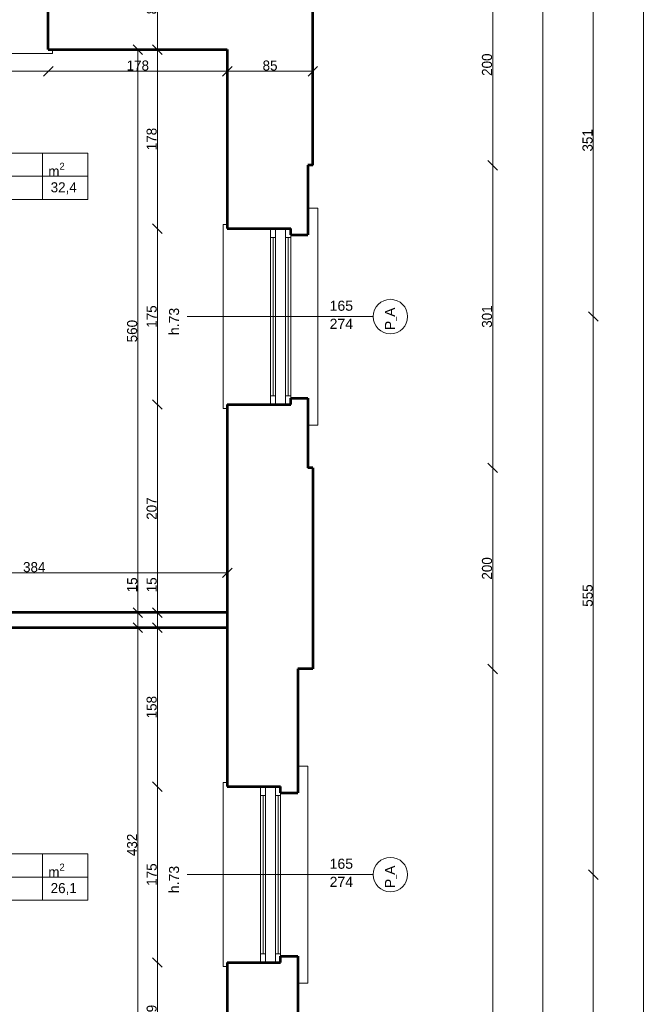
# Model space of a CAD drawing. Header units: inches. Extents: x -21887 to 84279, y -131485 to 67836.
# Tile 148 of 256: x 71636 to 77887, y -24405 to -14612. Entities that reach past the tile are written whole.
import ezdxf

# ---------------------------------------------------------------- set-up
doc = ezdxf.new("R2010")
doc.units = ezdxf.units.IN
doc.header["$MEASUREMENT"] = 0
doc.layers.get('0').update_dxf_attribs({"lineweight": 13})
doc.layers.get('Defpoints').update_dxf_attribs({"lineweight": 13})
for name, color, linetype, lineweight in [('AI_MURY', 7, 'Continuous', 53), ('Dimensioning', 7, 'Continuous', 13), ('DRZWI', 7, 'Continuous', 13), ('dzialowki', 7, 'Continuous', 53), ('OPISY TABELKI', 7, 'Continuous', 13)]:
    doc.layers.add(name, color=color, linetype=linetype, lineweight=lineweight)
doc.styles.add('GENERATED_STYLE_7', font='txt')
doc.styles.add('GENERATED_STYLE_9', font='txt')
doc.styles.add('Style-Courier New', font='txt')
doc.dimstyles.new('Dimstyle_4', dxfattribs={"dimtxt": 100, "dimasz": 95, "dimexe": 0, "dimexo": 0, "dimgap": 0.09, "dimtad": 1, "dimdec": 0, "dimlfac": 0.1, "dimzin": 0, "dimdsep": 46, "dimlunit": 5, "dimtxsty": 'GENERATED_STYLE_7', "dimblk": 'ARROWHEAD_6', "dimcen": 0.09, "dimclrd": 161, "dimclre": 161, "dimclrt": 7, "dimadec": 0, "dimazin": 0, "dimtfac": 1, "dimtdec": 0, "dimtmove": 0, "dimatfit": 3, "dimfxl": 0, "dimtolj": 1, "dimtzin": 0, "dimarcsym": 0})
doc.dimstyles.new('Dimstyle_5', dxfattribs={"dimtxt": 100, "dimasz": 95, "dimexe": 0.18, "dimexo": 0, "dimgap": 0.09, "dimtad": 1, "dimtih": 1, "dimtoh": 1, "dimdec": 0, "dimlfac": 0.1, "dimzin": 0, "dimdsep": 46, "dimlunit": 5, "dimtxsty": 'GENERATED_STYLE_7', "dimblk": 'ARROWHEAD_6', "dimcen": 0.09, "dimclrd": 161, "dimclre": 161, "dimclrt": 7, "dimadec": 0, "dimazin": 0, "dimtfac": 1, "dimtdec": 0, "dimtmove": 0, "dimatfit": 3, "dimfxl": 0, "dimtolj": 1, "dimtzin": 0, "dimarcsym": 0})

# ---------------------------------------------------------------- blocks, each defined once
blk = doc.blocks.new('ARROWHEAD_6')
at = {"color": 0, "linetype": 'Continuous'}
for p, q in [((0, 0), (-1, 0)), ((-0.5, -0.5), (0.5, 0.5))]:
    blk.add_line(p, q, dxfattribs=at)
blk = doc.blocks.new('*U157')
at = {"layer": 'Defpoints', "color": 0, "linetype": 'Continuous'}
for p in [(72810.5, -20659.3), (72810.5, -20659.3), (72810.5, -24979.3)]:
    blk.add_point(p, dxfattribs=at)
at = {"layer": 'Dimensioning', "color": 161, "linetype": 'Continuous', "lineweight": -2}
blk.add_line((72810.5, -24884.3), (72810.5, -20754.3), dxfattribs=at)
at = {"layer": 'Dimensioning', "color": 161, "linetype": 'Continuous', "lineweight": -2, "xscale": 95, "yscale": 95, "zscale": 95}
for p, rotation in [((72810.5, -20659.3), 90), ((72810.5, -24979.3), 270)]:
    blk.add_blockref('ARROWHEAD_6', p, dxfattribs=dict(at, rotation=rotation))
at = {"layer": 'Dimensioning', "color": 7, "linetype": 'Continuous', "insert": (72754.2, -22819.3), "char_height": 100, "attachment_point": 5, "rotation": 90, "style": 'GENERATED_STYLE_7'}
blk.add_mtext('432', dxfattribs=at)
blk = doc.blocks.new('*D1833')
at = {"layer": 'Defpoints'}
for p in [(72810.5, -20659.3), (72810.5, -20659.3), (72810.5, -22819.3), (72810.5, -24979.3)]:
    blk.add_point(p, dxfattribs=at)
at = {"layer": 'Dimensioning', "color": 161, "linetype": 'Continuous'}
blk.add_blockref('*U157', (0, 0), dxfattribs=at)
blk = doc.blocks.new('*U158')
at = {"layer": 'Defpoints', "color": 0, "linetype": 'Continuous'}
for p in [(72810.5, -20509.3), (72810.5, -20509.3), (72810.5, -20659.3)]:
    blk.add_point(p, dxfattribs=at)
at = {"layer": 'Dimensioning', "color": 161, "linetype": 'Continuous', "lineweight": -2}
for p, q in [((72810.5, -20414.3), (72810.5, -20145.9)), ((72810.5, -20659.3), (72810.5, -20509.3)), ((72810.5, -20754.3), (72810.5, -20849.3))]:
    blk.add_line(p, q, dxfattribs=at)
at = {"layer": 'Dimensioning', "color": 161, "linetype": 'Continuous', "lineweight": -2, "xscale": 95, "yscale": 95, "zscale": 95}
for p, rotation in [((72810.5, -20509.3), 270), ((72810.5, -20659.3), 90)]:
    blk.add_blockref('ARROWHEAD_6', p, dxfattribs=dict(at, rotation=rotation))
at = {"layer": 'Dimensioning', "color": 7, "linetype": 'Continuous', "insert": (72754.8, -20232.6), "char_height": 100, "attachment_point": 5, "rotation": 90, "style": 'GENERATED_STYLE_7'}
blk.add_mtext('15', dxfattribs=at)
blk = doc.blocks.new('*D1834')
at = {"layer": 'Defpoints'}
for p in [(72810.5, -20232.6), (72810.5, -20509.3), (72810.5, -20509.3), (72810.5, -20659.3)]:
    blk.add_point(p, dxfattribs=at)
at = {"layer": 'Dimensioning', "color": 161, "linetype": 'Continuous'}
blk.add_blockref('*U158', (0, 0), dxfattribs=at)
blk = doc.blocks.new('*U159')
at = {"layer": 'Defpoints', "color": 0, "linetype": 'Continuous'}
for p in [(72810.5, -14909.3), (72810.5, -14909.3), (72810.5, -20509.3)]:
    blk.add_point(p, dxfattribs=at)
at = {"layer": 'Dimensioning', "color": 161, "linetype": 'Continuous', "lineweight": -2}
blk.add_line((72810.5, -20414.3), (72810.5, -15004.3), dxfattribs=at)
at = {"layer": 'Dimensioning', "color": 161, "linetype": 'Continuous', "lineweight": -2, "xscale": 95, "yscale": 95, "zscale": 95}
for p, rotation in [((72810.5, -14909.3), 90), ((72810.5, -20509.3), 270)]:
    blk.add_blockref('ARROWHEAD_6', p, dxfattribs=dict(at, rotation=rotation))
at = {"layer": 'Dimensioning', "color": 7, "linetype": 'Continuous', "insert": (72754.2, -17709.3), "char_height": 100, "attachment_point": 5, "rotation": 90, "style": 'GENERATED_STYLE_7'}
blk.add_mtext('560', dxfattribs=at)
blk = doc.blocks.new('*D1835')
at = {"layer": 'Defpoints'}
for p in [(72810.5, -14909.3), (72810.5, -14909.3), (72810.5, -17709.3), (72810.5, -20509.3)]:
    blk.add_point(p, dxfattribs=at)
at = {"layer": 'Dimensioning', "color": 161, "linetype": 'Continuous'}
blk.add_blockref('*U159', (0, 0), dxfattribs=at)
blk = doc.blocks.new('*U38')
at = {"layer": 'Defpoints', "color": 0, "linetype": 'Continuous'}
for p in [(71738, -21069.3), (76339.4, -21069.3), (71738, -36799.3)]:
    blk.add_point(p, dxfattribs=at)
at = {"layer": 'Dimensioning', "color": 161, "linetype": 'Continuous', "lineweight": -2}
for p, q in [((76339.2, -21069.3), (76339.4, -21069.3)), ((76339.4, -36704.3), (76339.4, -21164.3)), ((76339.2, -36799.3), (76339.4, -36799.3))]:
    blk.add_line(p, q, dxfattribs=at)
at = {"layer": 'Dimensioning', "color": 161, "linetype": 'Continuous', "lineweight": -2, "xscale": 95, "yscale": 95, "zscale": 95}
for p, rotation in [((76339.4, -21069.3), 90), ((76339.4, -36799.3), 270)]:
    blk.add_blockref('ARROWHEAD_6', p, dxfattribs=dict(at, rotation=rotation))
at = {"layer": 'Dimensioning', "color": 7, "linetype": 'Continuous', "insert": (76283.1, -28934.3), "char_height": 100, "attachment_point": 5, "rotation": 90, "style": 'GENERATED_STYLE_7'}
blk.add_mtext('1573', dxfattribs=at)
blk = doc.blocks.new('*D2205')
at = {"layer": 'Defpoints'}
for p in [(71738, -21069.3), (76339.4, -21069.3), (76339.4, -28934.3), (71738, -36799.3)]:
    blk.add_point(p, dxfattribs=at)
at = {"layer": 'Dimensioning', "color": 161, "linetype": 'Continuous'}
blk.add_blockref('*U38', (0, 0), dxfattribs=at)
blk = doc.blocks.new('*U39')
at = {"layer": 'Defpoints', "color": 0, "linetype": 'Continuous'}
for p in [(71738, -19069.3), (76339.4, -19069.3), (71738, -21069.3)]:
    blk.add_point(p, dxfattribs=at)
at = {"layer": 'Dimensioning', "color": 161, "linetype": 'Continuous', "lineweight": -2}
for p, q in [((76339.2, -19069.3), (76339.4, -19069.3)), ((76339.4, -20974.3), (76339.4, -19164.3)), ((76339.2, -21069.3), (76339.4, -21069.3))]:
    blk.add_line(p, q, dxfattribs=at)
at = {"layer": 'Dimensioning', "color": 161, "linetype": 'Continuous', "lineweight": -2, "xscale": 95, "yscale": 95, "zscale": 95}
for p, rotation in [((76339.4, -19069.3), 90), ((76339.4, -21069.3), 270)]:
    blk.add_blockref('ARROWHEAD_6', p, dxfattribs=dict(at, rotation=rotation))
at = {"layer": 'Dimensioning', "color": 7, "linetype": 'Continuous', "insert": (76283.1, -20069.3), "char_height": 100, "attachment_point": 5, "rotation": 90, "style": 'GENERATED_STYLE_7'}
blk.add_mtext('200', dxfattribs=at)
blk = doc.blocks.new('*D2206')
at = {"layer": 'Defpoints'}
for p in [(71738, -19069.3), (76339.4, -19069.3), (76339.4, -20069.3), (71738, -21069.3)]:
    blk.add_point(p, dxfattribs=at)
at = {"layer": 'Dimensioning', "color": 161, "linetype": 'Continuous'}
blk.add_blockref('*U39', (0, 0), dxfattribs=at)
blk = doc.blocks.new('*U40')
at = {"layer": 'Defpoints', "color": 0, "linetype": 'Continuous'}
for p in [(71738, -16059.3), (76339.4, -16059.3), (71738, -19069.3)]:
    blk.add_point(p, dxfattribs=at)
at = {"layer": 'Dimensioning', "color": 161, "linetype": 'Continuous', "lineweight": -2}
for p, q in [((76339.2, -16059.3), (76339.4, -16059.3)), ((76339.4, -18974.3), (76339.4, -16154.3)), ((76339.2, -19069.3), (76339.4, -19069.3))]:
    blk.add_line(p, q, dxfattribs=at)
at = {"layer": 'Dimensioning', "color": 161, "linetype": 'Continuous', "lineweight": -2, "xscale": 95, "yscale": 95, "zscale": 95}
for p, rotation in [((76339.4, -16059.3), 90), ((76339.4, -19069.3), 270)]:
    blk.add_blockref('ARROWHEAD_6', p, dxfattribs=dict(at, rotation=rotation))
at = {"layer": 'Dimensioning', "color": 7, "linetype": 'Continuous', "insert": (76283.1, -17564.3), "char_height": 100, "attachment_point": 5, "rotation": 90, "style": 'GENERATED_STYLE_7'}
blk.add_mtext('301', dxfattribs=at)
blk = doc.blocks.new('*D2207')
at = {"layer": 'Defpoints'}
for p in [(71738, -16059.3), (76339.4, -16059.3), (76339.4, -17564.3), (71738, -19069.3)]:
    blk.add_point(p, dxfattribs=at)
at = {"layer": 'Dimensioning', "color": 161, "linetype": 'Continuous'}
blk.add_blockref('*U40', (0, 0), dxfattribs=at)
blk = doc.blocks.new('*U41')
at = {"layer": 'Defpoints', "color": 0, "linetype": 'Continuous'}
for p in [(71738, -14059.3), (76339.4, -14059.3), (71738, -16059.3)]:
    blk.add_point(p, dxfattribs=at)
at = {"layer": 'Dimensioning', "color": 161, "linetype": 'Continuous', "lineweight": -2}
for p, q in [((76339.2, -14059.3), (76339.4, -14059.3)), ((76339.4, -15964.3), (76339.4, -14154.3)), ((76339.2, -16059.3), (76339.4, -16059.3))]:
    blk.add_line(p, q, dxfattribs=at)
at = {"layer": 'Dimensioning', "color": 161, "linetype": 'Continuous', "lineweight": -2, "xscale": 95, "yscale": 95, "zscale": 95}
for p, rotation in [((76339.4, -14059.3), 90), ((76339.4, -16059.3), 270)]:
    blk.add_blockref('ARROWHEAD_6', p, dxfattribs=dict(at, rotation=rotation))
at = {"layer": 'Dimensioning', "color": 7, "linetype": 'Continuous', "insert": (76283.1, -15059.3), "char_height": 100, "attachment_point": 5, "rotation": 90, "style": 'GENERATED_STYLE_7'}
blk.add_mtext('200', dxfattribs=at)
blk = doc.blocks.new('*D2208')
at = {"layer": 'Defpoints'}
for p in [(71738, -14059.3), (76339.4, -14059.3), (76339.4, -15059.3), (71738, -16059.3)]:
    blk.add_point(p, dxfattribs=at)
at = {"layer": 'Dimensioning', "color": 161, "linetype": 'Continuous'}
blk.add_blockref('*U41', (0, 0), dxfattribs=at)
blk = doc.blocks.new('*U62')
at = {"layer": 'Defpoints', "color": 0, "linetype": 'Continuous'}
for p in [(71738, -14059.3), (76839.4, -14059.3), (71738, -43809.3)]:
    blk.add_point(p, dxfattribs=at)
at = {"layer": 'Dimensioning', "color": 161, "linetype": 'Continuous', "lineweight": -2}
for p, q in [((76839.2, -14059.3), (76839.4, -14059.3)), ((76839.4, -43714.3), (76839.4, -14154.3)), ((76839.2, -43809.3), (76839.4, -43809.3))]:
    blk.add_line(p, q, dxfattribs=at)
at = {"layer": 'Dimensioning', "color": 161, "linetype": 'Continuous', "lineweight": -2, "xscale": 95, "yscale": 95, "zscale": 95}
for p, rotation in [((76839.4, -14059.3), 90), ((76839.4, -43809.3), 270)]:
    blk.add_blockref('ARROWHEAD_6', p, dxfattribs=dict(at, rotation=rotation))
at = {"layer": 'Dimensioning', "color": 7, "linetype": 'Continuous', "insert": (76783.1, -28934.3), "char_height": 100, "attachment_point": 5, "rotation": 90, "style": 'GENERATED_STYLE_7'}
blk.add_mtext('2975', dxfattribs=at)
blk = doc.blocks.new('*D2229')
at = {"layer": 'Defpoints'}
for p in [(71738, -14059.3), (76839.4, -14059.3), (76839.4, -28934.3), (71738, -43809.3)]:
    blk.add_point(p, dxfattribs=at)
at = {"layer": 'Dimensioning', "color": 161, "linetype": 'Continuous'}
blk.add_blockref('*U62', (0, 0), dxfattribs=at)
blk = doc.blocks.new('*U71')
at = {"layer": 'Defpoints', "color": 0, "linetype": 'Continuous'}
for p in [(71688, -23114.3), (77339.4, -23114.3), (71688, -26994.3)]:
    blk.add_point(p, dxfattribs=at)
at = {"layer": 'Dimensioning', "color": 161, "linetype": 'Continuous', "lineweight": -2}
for p, q in [((77339.2, -23114.3), (77339.4, -23114.3)), ((77339.4, -26899.3), (77339.4, -23209.3)), ((77339.2, -26994.3), (77339.4, -26994.3))]:
    blk.add_line(p, q, dxfattribs=at)
at = {"layer": 'Dimensioning', "color": 161, "linetype": 'Continuous', "lineweight": -2, "xscale": 95, "yscale": 95, "zscale": 95}
for p, rotation in [((77339.4, -23114.3), 90), ((77339.4, -26994.3), 270)]:
    blk.add_blockref('ARROWHEAD_6', p, dxfattribs=dict(at, rotation=rotation))
at = {"layer": 'Dimensioning', "color": 7, "linetype": 'Continuous', "insert": (77283.1, -25054.3), "char_height": 100, "attachment_point": 5, "rotation": 90, "style": 'GENERATED_STYLE_7'}
blk.add_mtext('388', dxfattribs=at)
blk = doc.blocks.new('*D2238')
at = {"layer": 'Defpoints'}
for p in [(71688, -23114.3), (77339.4, -23114.3), (77339.4, -25054.3), (71688, -26994.3)]:
    blk.add_point(p, dxfattribs=at)
at = {"layer": 'Dimensioning', "color": 161, "linetype": 'Continuous'}
blk.add_blockref('*U71', (0, 0), dxfattribs=at)
blk = doc.blocks.new('*U72')
at = {"layer": 'Defpoints', "color": 0, "linetype": 'Continuous'}
for p in [(71788, -17564.3), (77339.4, -17564.3), (71688, -23114.3)]:
    blk.add_point(p, dxfattribs=at)
at = {"layer": 'Dimensioning', "color": 161, "linetype": 'Continuous', "lineweight": -2}
for p, q in [((77339.2, -17564.3), (77339.4, -17564.3)), ((77339.4, -23019.3), (77339.4, -17659.3)), ((77339.2, -23114.3), (77339.4, -23114.3))]:
    blk.add_line(p, q, dxfattribs=at)
at = {"layer": 'Dimensioning', "color": 161, "linetype": 'Continuous', "lineweight": -2, "xscale": 95, "yscale": 95, "zscale": 95}
for p, rotation in [((77339.4, -17564.3), 90), ((77339.4, -23114.3), 270)]:
    blk.add_blockref('ARROWHEAD_6', p, dxfattribs=dict(at, rotation=rotation))
at = {"layer": 'Dimensioning', "color": 7, "linetype": 'Continuous', "insert": (77284.4, -20339.3), "char_height": 100, "attachment_point": 5, "rotation": 90, "style": 'GENERATED_STYLE_7'}
blk.add_mtext('555', dxfattribs=at)
blk = doc.blocks.new('*D2239')
at = {"layer": 'Defpoints'}
for p in [(71788, -17564.3), (77339.4, -17564.3), (77339.4, -20339.3), (71688, -23114.3)]:
    blk.add_point(p, dxfattribs=at)
at = {"layer": 'Dimensioning', "color": 161, "linetype": 'Continuous'}
blk.add_blockref('*U72', (0, 0), dxfattribs=at)
blk = doc.blocks.new('*U73')
at = {"layer": 'Defpoints', "color": 0, "linetype": 'Continuous'}
for p in [(71738, -14059.3), (77339.4, -14059.3), (71788, -17564.3)]:
    blk.add_point(p, dxfattribs=at)
at = {"layer": 'Dimensioning', "color": 161, "linetype": 'Continuous', "lineweight": -2}
for p, q in [((77339.2, -14059.3), (77339.4, -14059.3)), ((77339.4, -17469.3), (77339.4, -14154.3)), ((77339.2, -17564.3), (77339.4, -17564.3))]:
    blk.add_line(p, q, dxfattribs=at)
at = {"layer": 'Dimensioning', "color": 161, "linetype": 'Continuous', "lineweight": -2, "xscale": 95, "yscale": 95, "zscale": 95}
for p, rotation in [((77339.4, -14059.3), 90), ((77339.4, -17564.3), 270)]:
    blk.add_blockref('ARROWHEAD_6', p, dxfattribs=dict(at, rotation=rotation))
at = {"layer": 'Dimensioning', "color": 7, "linetype": 'Continuous', "insert": (77283.1, -15811.8), "char_height": 100, "attachment_point": 5, "rotation": 90, "style": 'GENERATED_STYLE_7'}
blk.add_mtext('351', dxfattribs=at)
blk = doc.blocks.new('*D2240')
at = {"layer": 'Defpoints'}
for p in [(71738, -14059.3), (77339.4, -14059.3), (77339.4, -15811.8), (71788, -17564.3)]:
    blk.add_point(p, dxfattribs=at)
at = {"layer": 'Dimensioning', "color": 161, "linetype": 'Continuous'}
blk.add_blockref('*U73', (0, 0), dxfattribs=at)
blk = doc.blocks.new('*U97')
at = {"layer": 'Defpoints', "color": 0, "linetype": 'Continuous'}
for p in [(71738, 62330.7), (77839.4, 62330.7), (71738, -43809.3)]:
    blk.add_point(p, dxfattribs=at)
at = {"layer": 'Dimensioning', "color": 161, "linetype": 'Continuous', "lineweight": -2}
for p, q in [((77839.2, 62330.7), (77839.4, 62330.7)), ((77839.4, -43714.3), (77839.4, 62235.7)), ((77839.2, -43809.3), (77839.4, -43809.3))]:
    blk.add_line(p, q, dxfattribs=at)
at = {"layer": 'Dimensioning', "color": 161, "linetype": 'Continuous', "lineweight": -2, "xscale": 95, "yscale": 95, "zscale": 95}
for p, rotation in [((77839.4, 62330.7), 90), ((77839.4, -43809.3), 270)]:
    blk.add_blockref('ARROWHEAD_6', p, dxfattribs=dict(at, rotation=rotation))
at = {"layer": 'Dimensioning', "color": 7, "linetype": 'Continuous', "insert": (77783.1, 9260.7), "char_height": 100, "attachment_point": 5, "rotation": 90, "style": 'GENERATED_STYLE_7'}
blk.add_mtext('10614', dxfattribs=at)
blk = doc.blocks.new('*D2264')
at = {"layer": 'Defpoints'}
for p in [(71738, 62330.7), (77839.4, 62330.7), (77839.4, 9260.7), (71738, -43809.3)]:
    blk.add_point(p, dxfattribs=at)
at = {"layer": 'Dimensioning', "color": 161, "linetype": 'Continuous'}
blk.add_blockref('*U97', (0, 0), dxfattribs=at)
blk = doc.blocks.new('*U1239')
at = {"layer": 'Defpoints', "color": 0, "linetype": 'Continuous'}
for p in [(71920.5, -14666.9), (70170.5, -14760.4), (71920.5, -15124.7)]:
    blk.add_point(p, dxfattribs=at)
at = {"layer": 'Dimensioning', "color": 161, "linetype": 'Continuous', "lineweight": -2}
for p, q in [((70170.5, -15124.5), (70170.5, -15124.9)), ((70265.5, -15124.7), (71825.5, -15124.7)), ((71920.5, -15124.5), (71920.5, -15124.9))]:
    blk.add_line(p, q, dxfattribs=at)
at = {"layer": 'Dimensioning', "color": 161, "linetype": 'Continuous', "lineweight": -2, "xscale": 95, "yscale": 95, "zscale": 95, "rotation": 180}
blk.add_blockref('ARROWHEAD_6', (70170.5, -15124.7), dxfattribs=at)
at = {"layer": 'Dimensioning', "color": 161, "linetype": 'Continuous', "lineweight": -2, "xscale": 95, "yscale": 95, "zscale": 95}
blk.add_blockref('ARROWHEAD_6', (71920.5, -15124.7), dxfattribs=at)
at = {"layer": 'Dimensioning', "color": 7, "linetype": 'Continuous', "insert": (71045.5, -15069), "char_height": 100, "attachment_point": 5, "style": 'GENERATED_STYLE_7'}
blk.add_mtext('175', dxfattribs=at)
blk = doc.blocks.new('*D2372')
at = {"layer": 'Defpoints'}
for p in [(71920.5, -14666.9), (70170.5, -14760.4), (71045.5, -15124.7), (71920.5, -15124.7)]:
    blk.add_point(p, dxfattribs=at)
at = {"layer": 'Dimensioning', "color": 161, "linetype": 'Continuous'}
blk.add_blockref('*U1239', (0, 0), dxfattribs=at)
blk = doc.blocks.new('*U1240')
at = {"layer": 'Defpoints', "color": 0, "linetype": 'Continuous'}
for p in [(71920.5, -14666.9), (73700.5, -14909.3), (73700.5, -15124.7)]:
    blk.add_point(p, dxfattribs=at)
at = {"layer": 'Dimensioning', "color": 161, "linetype": 'Continuous', "lineweight": -2}
for p, q in [((71920.5, -15124.5), (71920.5, -15124.9)), ((72015.5, -15124.7), (73605.5, -15124.7)), ((73700.5, -15124.5), (73700.5, -15124.9))]:
    blk.add_line(p, q, dxfattribs=at)
at = {"layer": 'Dimensioning', "color": 161, "linetype": 'Continuous', "lineweight": -2, "xscale": 95, "yscale": 95, "zscale": 95, "rotation": 180}
blk.add_blockref('ARROWHEAD_6', (71920.5, -15124.7), dxfattribs=at)
at = {"layer": 'Dimensioning', "color": 161, "linetype": 'Continuous', "lineweight": -2, "xscale": 95, "yscale": 95, "zscale": 95}
blk.add_blockref('ARROWHEAD_6', (73700.5, -15124.7), dxfattribs=at)
at = {"layer": 'Dimensioning', "color": 7, "linetype": 'Continuous', "insert": (72810.5, -15068.4), "char_height": 100, "attachment_point": 5, "style": 'GENERATED_STYLE_7'}
blk.add_mtext('178', dxfattribs=at)
blk = doc.blocks.new('*D2373')
at = {"layer": 'Defpoints'}
for p in [(71920.5, -14666.9), (73700.5, -14909.3), (72810.5, -15124.7), (73700.5, -15124.7)]:
    blk.add_point(p, dxfattribs=at)
at = {"layer": 'Dimensioning', "color": 161, "linetype": 'Continuous'}
blk.add_blockref('*U1240', (0, 0), dxfattribs=at)
blk = doc.blocks.new('*U1241')
at = {"layer": 'Defpoints', "color": 0, "linetype": 'Continuous'}
for p in [(73700.5, -14909.3), (74550.5, -15124.7), (74550.5, -16059.3)]:
    blk.add_point(p, dxfattribs=at)
at = {"layer": 'Dimensioning', "color": 161, "linetype": 'Continuous', "lineweight": -2}
for p, q in [((73700.5, -15124.5), (73700.5, -15124.9)), ((73795.5, -15124.7), (74455.5, -15124.7)), ((74550.5, -15124.9), (74550.5, -15124.5))]:
    blk.add_line(p, q, dxfattribs=at)
at = {"layer": 'Dimensioning', "color": 161, "linetype": 'Continuous', "lineweight": -2, "xscale": 95, "yscale": 95, "zscale": 95, "rotation": 180}
blk.add_blockref('ARROWHEAD_6', (73700.5, -15124.7), dxfattribs=at)
at = {"layer": 'Dimensioning', "color": 161, "linetype": 'Continuous', "lineweight": -2, "xscale": 95, "yscale": 95, "zscale": 95}
blk.add_blockref('ARROWHEAD_6', (74550.5, -15124.7), dxfattribs=at)
at = {"layer": 'Dimensioning', "color": 7, "linetype": 'Continuous', "insert": (74125.5, -15068.4), "char_height": 100, "attachment_point": 5, "style": 'GENERATED_STYLE_7'}
blk.add_mtext('85', dxfattribs=at)
blk = doc.blocks.new('*D2374')
at = {"layer": 'Defpoints'}
for p in [(73700.5, -14909.3), (74125.5, -15124.7), (74550.5, -15124.7), (74550.5, -16059.3)]:
    blk.add_point(p, dxfattribs=at)
at = {"layer": 'Dimensioning', "color": 161, "linetype": 'Continuous'}
blk.add_blockref('*U1241', (0, 0), dxfattribs=at)
blk = doc.blocks.new('*U588')
at = {"layer": 'Defpoints', "color": 0, "linetype": 'Continuous'}
for p in [(73004.6, -23989.3), (74230.5, -23989.3), (73700.5, -24979.3)]:
    blk.add_point(p, dxfattribs=at)
at = {"layer": 'Dimensioning', "color": 161, "linetype": 'Continuous', "lineweight": -2}
for p, q in [((73004.8, -23989.3), (73004.6, -23989.3)), ((73004.6, -24884.3), (73004.6, -24084.3)), ((73004.8, -24979.3), (73004.6, -24979.3))]:
    blk.add_line(p, q, dxfattribs=at)
at = {"layer": 'Dimensioning', "color": 161, "linetype": 'Continuous', "lineweight": -2, "xscale": 95, "yscale": 95, "zscale": 95}
for p, rotation in [((73004.6, -23989.3), 90), ((73004.6, -24979.3), 270)]:
    blk.add_blockref('ARROWHEAD_6', p, dxfattribs=dict(at, rotation=rotation))
at = {"layer": 'Dimensioning', "color": 7, "linetype": 'Continuous', "insert": (72948.3, -24484.3), "char_height": 100, "attachment_point": 5, "rotation": 90, "style": 'GENERATED_STYLE_7'}
blk.add_mtext('99', dxfattribs=at)
blk = doc.blocks.new('*D2812')
at = {"layer": 'Defpoints'}
for p in [(73004.6, -23989.3), (74230.5, -23989.3), (73004.6, -24484.3), (73700.5, -24979.3)]:
    blk.add_point(p, dxfattribs=at)
at = {"layer": 'Dimensioning', "color": 161, "linetype": 'Continuous'}
blk.add_blockref('*U588', (0, 0), dxfattribs=at)
blk = doc.blocks.new('*U589')
at = {"layer": 'Defpoints', "color": 0, "linetype": 'Continuous'}
for p in [(73004.6, -22239.3), (74230.5, -22239.3), (74230.5, -23989.3)]:
    blk.add_point(p, dxfattribs=at)
at = {"layer": 'Dimensioning', "color": 161, "linetype": 'Continuous', "lineweight": -2}
for p, q in [((73004.8, -22239.3), (73004.6, -22239.3)), ((73004.6, -23894.3), (73004.6, -22334.3)), ((73004.8, -23989.3), (73004.6, -23989.3))]:
    blk.add_line(p, q, dxfattribs=at)
at = {"layer": 'Dimensioning', "color": 161, "linetype": 'Continuous', "lineweight": -2, "xscale": 95, "yscale": 95, "zscale": 95}
for p, rotation in [((73004.6, -22239.3), 90), ((73004.6, -23989.3), 270)]:
    blk.add_blockref('ARROWHEAD_6', p, dxfattribs=dict(at, rotation=rotation))
at = {"layer": 'Dimensioning', "color": 7, "linetype": 'Continuous', "insert": (72948.9, -23114.3), "char_height": 100, "attachment_point": 5, "rotation": 90, "style": 'GENERATED_STYLE_7'}
blk.add_mtext('175', dxfattribs=at)
blk = doc.blocks.new('*D2813')
at = {"layer": 'Defpoints'}
for p in [(73004.6, -22239.3), (74230.5, -22239.3), (73004.6, -23114.3), (74230.5, -23989.3)]:
    blk.add_point(p, dxfattribs=at)
at = {"layer": 'Dimensioning', "color": 161, "linetype": 'Continuous'}
blk.add_blockref('*U589', (0, 0), dxfattribs=at)
blk = doc.blocks.new('*U590')
at = {"layer": 'Defpoints', "color": 0, "linetype": 'Continuous'}
for p in [(73004.6, -20659.3), (73700.5, -20659.3), (74230.5, -22239.3)]:
    blk.add_point(p, dxfattribs=at)
at = {"layer": 'Dimensioning', "color": 161, "linetype": 'Continuous', "lineweight": -2}
for p, q in [((73004.8, -20659.3), (73004.6, -20659.3)), ((73004.6, -22144.3), (73004.6, -20754.3)), ((73004.8, -22239.3), (73004.6, -22239.3))]:
    blk.add_line(p, q, dxfattribs=at)
at = {"layer": 'Dimensioning', "color": 161, "linetype": 'Continuous', "lineweight": -2, "xscale": 95, "yscale": 95, "zscale": 95}
for p, rotation in [((73004.6, -20659.3), 90), ((73004.6, -22239.3), 270)]:
    blk.add_blockref('ARROWHEAD_6', p, dxfattribs=dict(at, rotation=rotation))
at = {"layer": 'Dimensioning', "color": 7, "linetype": 'Continuous', "insert": (72948.3, -21449.3), "char_height": 100, "attachment_point": 5, "rotation": 90, "style": 'GENERATED_STYLE_7'}
blk.add_mtext('158', dxfattribs=at)
blk = doc.blocks.new('*D2814')
at = {"layer": 'Defpoints'}
for p in [(73004.6, -20659.3), (73700.5, -20659.3), (73004.6, -21449.3), (74230.5, -22239.3)]:
    blk.add_point(p, dxfattribs=at)
at = {"layer": 'Dimensioning', "color": 161, "linetype": 'Continuous'}
blk.add_blockref('*U590', (0, 0), dxfattribs=at)
blk = doc.blocks.new('*U591')
at = {"layer": 'Defpoints', "color": 0, "linetype": 'Continuous'}
for p in [(73004.6, -20509.3), (73700.5, -20509.3), (73700.5, -20659.3)]:
    blk.add_point(p, dxfattribs=at)
at = {"layer": 'Dimensioning', "color": 161, "linetype": 'Continuous', "lineweight": -2}
for p, q in [((73004.6, -20414.3), (73004.6, -20145.9)), ((73004.8, -20509.3), (73004.6, -20509.3)), ((73004.6, -20659.3), (73004.6, -20509.3)), ((73004.8, -20659.3), (73004.6, -20659.3)), ((73004.6, -20754.3), (73004.6, -20849.3))]:
    blk.add_line(p, q, dxfattribs=at)
at = {"layer": 'Dimensioning', "color": 161, "linetype": 'Continuous', "lineweight": -2, "xscale": 95, "yscale": 95, "zscale": 95}
for p, rotation in [((73004.6, -20509.3), 270), ((73004.6, -20659.3), 90)]:
    blk.add_blockref('ARROWHEAD_6', p, dxfattribs=dict(at, rotation=rotation))
at = {"layer": 'Dimensioning', "color": 7, "linetype": 'Continuous', "insert": (72948.9, -20232.6), "char_height": 100, "attachment_point": 5, "rotation": 90, "style": 'GENERATED_STYLE_7'}
blk.add_mtext('15', dxfattribs=at)
blk = doc.blocks.new('*D2815')
at = {"layer": 'Defpoints'}
for p in [(73004.6, -20232.6), (73004.6, -20509.3), (73700.5, -20509.3), (73700.5, -20659.3)]:
    blk.add_point(p, dxfattribs=at)
at = {"layer": 'Dimensioning', "color": 161, "linetype": 'Continuous'}
blk.add_blockref('*U591', (0, 0), dxfattribs=at)
blk = doc.blocks.new('*U592')
at = {"layer": 'Defpoints', "color": 0, "linetype": 'Continuous'}
for p in [(73004.6, -18439.3), (74330.5, -18439.3), (73700.5, -20509.3)]:
    blk.add_point(p, dxfattribs=at)
at = {"layer": 'Dimensioning', "color": 161, "linetype": 'Continuous', "lineweight": -2}
for p, q in [((73004.8, -18439.3), (73004.6, -18439.3)), ((73004.6, -20414.3), (73004.6, -18534.3)), ((73004.8, -20509.3), (73004.6, -20509.3))]:
    blk.add_line(p, q, dxfattribs=at)
at = {"layer": 'Dimensioning', "color": 161, "linetype": 'Continuous', "lineweight": -2, "xscale": 95, "yscale": 95, "zscale": 95}
for p, rotation in [((73004.6, -18439.3), 90), ((73004.6, -20509.3), 270)]:
    blk.add_blockref('ARROWHEAD_6', p, dxfattribs=dict(at, rotation=rotation))
at = {"layer": 'Dimensioning', "color": 7, "linetype": 'Continuous', "insert": (72948.3, -19474.3), "char_height": 100, "attachment_point": 5, "rotation": 90, "style": 'GENERATED_STYLE_7'}
blk.add_mtext('207', dxfattribs=at)
blk = doc.blocks.new('*D2816')
at = {"layer": 'Defpoints'}
for p in [(73004.6, -18439.3), (74330.5, -18439.3), (73004.6, -19474.3), (73700.5, -20509.3)]:
    blk.add_point(p, dxfattribs=at)
at = {"layer": 'Dimensioning', "color": 161, "linetype": 'Continuous'}
blk.add_blockref('*U592', (0, 0), dxfattribs=at)
blk = doc.blocks.new('*U593')
at = {"layer": 'Defpoints', "color": 0, "linetype": 'Continuous'}
for p in [(73004.6, -16689.3), (74330.5, -16689.3), (74330.5, -18439.3)]:
    blk.add_point(p, dxfattribs=at)
at = {"layer": 'Dimensioning', "color": 161, "linetype": 'Continuous', "lineweight": -2}
for p, q in [((73004.8, -16689.3), (73004.6, -16689.3)), ((73004.6, -18344.3), (73004.6, -16784.3)), ((73004.8, -18439.3), (73004.6, -18439.3))]:
    blk.add_line(p, q, dxfattribs=at)
at = {"layer": 'Dimensioning', "color": 161, "linetype": 'Continuous', "lineweight": -2, "xscale": 95, "yscale": 95, "zscale": 95}
for p, rotation in [((73004.6, -16689.3), 90), ((73004.6, -18439.3), 270)]:
    blk.add_blockref('ARROWHEAD_6', p, dxfattribs=dict(at, rotation=rotation))
at = {"layer": 'Dimensioning', "color": 7, "linetype": 'Continuous', "insert": (72948.9, -17564.3), "char_height": 100, "attachment_point": 5, "rotation": 90, "style": 'GENERATED_STYLE_7'}
blk.add_mtext('175', dxfattribs=at)
blk = doc.blocks.new('*D2817')
at = {"layer": 'Defpoints'}
for p in [(73004.6, -16689.3), (74330.5, -16689.3), (73004.6, -17564.3), (74330.5, -18439.3)]:
    blk.add_point(p, dxfattribs=at)
at = {"layer": 'Dimensioning', "color": 161, "linetype": 'Continuous'}
blk.add_blockref('*U593', (0, 0), dxfattribs=at)
blk = doc.blocks.new('*U594')
at = {"layer": 'Defpoints', "color": 0, "linetype": 'Continuous'}
for p in [(73004.6, -14909.3), (73700.5, -14909.3), (74330.5, -16689.3)]:
    blk.add_point(p, dxfattribs=at)
at = {"layer": 'Dimensioning', "color": 161, "linetype": 'Continuous', "lineweight": -2}
for p, q in [((73004.8, -14909.3), (73004.6, -14909.3)), ((73004.6, -16594.3), (73004.6, -15004.3)), ((73004.8, -16689.3), (73004.6, -16689.3))]:
    blk.add_line(p, q, dxfattribs=at)
at = {"layer": 'Dimensioning', "color": 161, "linetype": 'Continuous', "lineweight": -2, "xscale": 95, "yscale": 95, "zscale": 95}
for p, rotation in [((73004.6, -14909.3), 90), ((73004.6, -16689.3), 270)]:
    blk.add_blockref('ARROWHEAD_6', p, dxfattribs=dict(at, rotation=rotation))
at = {"layer": 'Dimensioning', "color": 7, "linetype": 'Continuous', "insert": (72948.3, -15799.3), "char_height": 100, "attachment_point": 5, "rotation": 90, "style": 'GENERATED_STYLE_7'}
blk.add_mtext('178', dxfattribs=at)
blk = doc.blocks.new('*D2818')
at = {"layer": 'Defpoints'}
for p in [(73004.6, -14909.3), (73700.5, -14909.3), (73004.6, -15799.3), (74330.5, -16689.3)]:
    blk.add_point(p, dxfattribs=at)
at = {"layer": 'Dimensioning', "color": 161, "linetype": 'Continuous'}
blk.add_blockref('*U594', (0, 0), dxfattribs=at)
blk = doc.blocks.new('*U595')
at = {"layer": 'Defpoints', "color": 0, "linetype": 'Continuous'}
for p in [(73004.6, -14059.3), (73550.5, -14059.3), (73700.5, -14909.3)]:
    blk.add_point(p, dxfattribs=at)
at = {"layer": 'Dimensioning', "color": 161, "linetype": 'Continuous', "lineweight": -2}
for p, q in [((73004.8, -14059.3), (73004.6, -14059.3)), ((73004.6, -14814.3), (73004.6, -14154.3)), ((73004.8, -14909.3), (73004.6, -14909.3))]:
    blk.add_line(p, q, dxfattribs=at)
at = {"layer": 'Dimensioning', "color": 161, "linetype": 'Continuous', "lineweight": -2, "xscale": 95, "yscale": 95, "zscale": 95}
for p, rotation in [((73004.6, -14059.3), 90), ((73004.6, -14909.3), 270)]:
    blk.add_blockref('ARROWHEAD_6', p, dxfattribs=dict(at, rotation=rotation))
at = {"layer": 'Dimensioning', "color": 7, "linetype": 'Continuous', "insert": (72948.3, -14484.3), "char_height": 100, "attachment_point": 5, "rotation": 90, "style": 'GENERATED_STYLE_7'}
blk.add_mtext('85', dxfattribs=at)
blk = doc.blocks.new('*D2819')
at = {"layer": 'Defpoints'}
for p in [(73004.6, -14059.3), (73550.5, -14059.3), (73004.6, -14484.3), (73700.5, -14909.3)]:
    blk.add_point(p, dxfattribs=at)
at = {"layer": 'Dimensioning', "color": 161, "linetype": 'Continuous'}
blk.add_blockref('*U595', (0, 0), dxfattribs=at)
blk = doc.blocks.new('*U1480')
at = {"layer": 'Defpoints', "color": 0, "linetype": 'Continuous'}
for p in [(73700.5, -20113.4), (69860.5, -20659.3), (73700.5, -20659.3)]:
    blk.add_point(p, dxfattribs=at)
at = {"layer": 'Dimensioning', "color": 161, "linetype": 'Continuous', "lineweight": -2}
for p, q in [((69860.5, -20113.6), (69860.5, -20113.2)), ((69955.5, -20113.4), (73605.5, -20113.4)), ((73700.5, -20113.6), (73700.5, -20113.2))]:
    blk.add_line(p, q, dxfattribs=at)
at = {"layer": 'Dimensioning', "color": 161, "linetype": 'Continuous', "lineweight": -2, "xscale": 95, "yscale": 95, "zscale": 95, "rotation": 180}
blk.add_blockref('ARROWHEAD_6', (69860.5, -20113.4), dxfattribs=at)
at = {"layer": 'Dimensioning', "color": 161, "linetype": 'Continuous', "lineweight": -2, "xscale": 95, "yscale": 95, "zscale": 95}
blk.add_blockref('ARROWHEAD_6', (73700.5, -20113.4), dxfattribs=at)
at = {"layer": 'Dimensioning', "color": 7, "linetype": 'Continuous', "insert": (71780.5, -20057.1), "char_height": 100, "attachment_point": 5, "style": 'GENERATED_STYLE_7'}
blk.add_mtext('384', dxfattribs=at)
blk = doc.blocks.new('*D3102')
at = {"layer": 'Defpoints'}
for p in [(71780.5, -20113.4), (73700.5, -20113.4), (69860.5, -20659.3), (73700.5, -20659.3)]:
    blk.add_point(p, dxfattribs=at)
at = {"layer": 'Dimensioning', "color": 161, "linetype": 'Continuous'}
blk.add_blockref('*U1480', (0, 0), dxfattribs=at)

msp = doc.modelspace()

# ---------------------------------------------------------------- linework, layer by layer
at = {"layer": 'AI_MURY', "color": 7, "linetype": 'Continuous'}
for p, q in [((74550.5, -16059.3), (74550.5, -14059.3)), ((71920.5, -14909.3), (71920.5, -14279.3)), ((71920.5, -14909.3), (73700.5, -14909.3)), ((73700.5, -14909.3), (73700.5, -16689.3)), ((74550.5, -16059.3), (74500.5, -16059.3)), ((74500.5, -16059.3), (74500.5, -16751.8)), ((73700.5, -16689.3), (74330.5, -16689.3)), ((74330.5, -16751.8), (74330.5, -16689.3)), ((74330.5, -16751.8), (74500.5, -16751.8)), ((74330.5, -18376.8), (74500.5, -18376.8)), ((74330.5, -18439.3), (74330.5, -18376.8)), ((74500.5, -18376.8), (74500.5, -19069.3)), ((73700.5, -18439.3), (74330.5, -18439.3)), ((73700.5, -18439.3), (73700.5, -22239.3)), ((74550.5, -19069.3), (74500.5, -19069.3)), ((74550.5, -19069.3), (74550.5, -21069.3)), ((74550.5, -21069.3), (74400.5, -21069.3)), ((74400.5, -21069.3), (74400.5, -22301.8)), ((73700.5, -22239.3), (74230.5, -22239.3)), ((74230.5, -22301.8), (74230.5, -22239.3)), ((74230.5, -22301.8), (74400.5, -22301.8)), ((73700.5, -23989.3), (74230.5, -23989.3)), ((73700.5, -23989.3), (73700.5, -26119.3)), ((74230.5, -23926.8), (74400.5, -23926.8)), ((74230.5, -23989.3), (74230.5, -23926.8)), ((74400.5, -23926.8), (74400.5, -26181.8))]:
    msp.add_line(p, q, dxfattribs=at)
at = {"layer": 'DRZWI', "color": 251, "linetype": 'Continuous'}
for p, q in [((71960.5, -14949.3), (70130.5, -14949.3)), ((71960.5, -14909.3), (71960.5, -14949.3)), ((74600.5, -16485.4), (74500.5, -16485.4)), ((74600.5, -18643.2), (74600.5, -16485.4)), ((73660.5, -18479.3), (73660.5, -16649.3)), ((73700.5, -16649.3), (73660.5, -16649.3)), ((73700.5, -18479.3), (73660.5, -18479.3)), ((74600.5, -18643.2), (74500.5, -18643.2)), ((74500.5, -22035.4), (74400.5, -22035.4)), ((74500.5, -24193.2), (74500.5, -22035.4)), ((73660.5, -24029.3), (73660.5, -22199.3)), ((73700.5, -22199.3), (73660.5, -22199.3)), ((73700.5, -24029.3), (73660.5, -24029.3)), ((74500.5, -24193.2), (74400.5, -24193.2))]:
    msp.add_line(p, q, dxfattribs=at)
at = {"layer": 'DRZWI', "color": 220, "linetype": 'Continuous'}
for p, q in [((74130.5, -16776.8), (74130.5, -16689.3)), ((74180.5, -16776.8), (74180.5, -16689.3)), ((74280.5, -16776.8), (74280.5, -16689.3)), ((74130.5, -16776.8), (74180.5, -16776.8)), ((74130.5, -18351.8), (74130.5, -16776.8)), ((74155.5, -18351.8), (74155.5, -16776.8)), ((74180.5, -18351.8), (74180.5, -16776.8)), ((74280.5, -16776.8), (74330.5, -16776.8)), ((74280.5, -18351.8), (74280.5, -16776.8)), ((74305.5, -18351.8), (74305.5, -16776.8)), ((74330.5, -16776.8), (74330.5, -16751.8)), ((74330.5, -18351.8), (74330.5, -16776.8)), ((75150.9, -17564.3), (73300.1, -17564.3)), ((74130.5, -18351.8), (74130.5, -18439.3)), ((74130.5, -18351.8), (74180.5, -18351.8)), ((74180.5, -18351.8), (74180.5, -18439.3)), ((74280.5, -18351.8), (74280.5, -18439.3)), ((74280.5, -18351.8), (74330.5, -18351.8)), ((74330.5, -18351.8), (74330.5, -18376.8)), ((74030.5, -22326.8), (74030.5, -22239.3)), ((74030.5, -22326.8), (74080.5, -22326.8)), ((74030.5, -23901.8), (74030.5, -22326.8)), ((74055.5, -23901.8), (74055.5, -22326.8)), ((74080.5, -22326.8), (74080.5, -22239.3)), ((74080.5, -23901.8), (74080.5, -22326.8)), ((74180.5, -22326.8), (74180.5, -22239.3)), ((74180.5, -22326.8), (74230.5, -22326.8)), ((74180.5, -23901.8), (74180.5, -22326.8)), ((74205.5, -23901.8), (74205.5, -22326.8)), ((74230.5, -22326.8), (74230.5, -22301.8)), ((74230.5, -23901.8), (74230.5, -22326.8)), ((75150.9, -23114.3), (73300.1, -23114.3)), ((74030.5, -23901.8), (74030.5, -23989.3)), ((74030.5, -23901.8), (74080.5, -23901.8)), ((74080.5, -23901.8), (74080.5, -23989.3)), ((74180.5, -23901.8), (74180.5, -23989.3)), ((74180.5, -23901.8), (74230.5, -23901.8)), ((74230.5, -23901.8), (74230.5, -23926.8))]:
    msp.add_line(p, q, dxfattribs=at)
for centre in [(75322.2, -17564.2), (75322.2, -23114.2)]:
    msp.add_circle(centre, 171.3, dxfattribs=at)
at = {"layer": 'dzialowki', "color": 12, "linetype": 'Continuous'}
for p, q in [((73700.5, -20509.3), (69780.5, -20509.3)), ((73700.5, -20659.3), (69780.5, -20659.3))]:
    msp.add_line(p, q, dxfattribs=at)
at = {"layer": 'OPISY TABELKI', "color": 7, "linetype": 'Continuous'}
for p, q in [((69445.3, -15938.9), (72315, -15938.9)), ((71861, -15938.9), (71861, -16399.7)), ((72315, -15938.9), (72315, -16399.7)), ((69821.7, -16169.3), (72315, -16169.3)), ((69445.3, -16399.7), (72315, -16399.7)), ((69445.3, -22908.9), (72315, -22908.9)), ((71861, -22908.9), (71861, -23369.7)), ((72315, -22908.9), (72315, -23369.7)), ((69821.7, -23139.3), (72315, -23139.3)), ((69445.3, -23369.7), (72315, -23369.7))]:
    msp.add_line(p, q, dxfattribs=at)

# ---------------------------------------------------------------- texts
at = {"layer": 'DRZWI', "color": 220, "char_height": 100, "width": 355.178, "attachment_point": 1, "line_spacing_factor": 1.079079, "style": 'GENERATED_STYLE_7'}
for insert in [(74717.8, -17406.7), (74717.8, -22956.7)]:
    msp.add_mtext('\\fArial|b0|i0|c238|p39;165\\P274', dxfattribs=dict(at, insert=insert))
at = {"layer": 'DRZWI', "color": 220, "char_height": 100, "attachment_point": 1, "rotation": 90, "style": 'GENERATED_STYLE_7'}
for s, insert, width in [('\\fArial|b0|i0|c238|p39;h.73', (73120.5, -17749.3), 460.863), ('\\fArial|b0|i0|c238|p39;P\\H50.000000;_\\H100.000000;A', (75268.6, -17699.6), 460.117), ('\\fArial|b0|i0|c238|p39;h.73', (73120.5, -23299.3), 460.863), ('\\fArial|b0|i0|c238|p39;P\\H50.000000;_\\H100.000000;A', (75268.6, -23249.6), 460.117)]:
    msp.add_mtext(s, dxfattribs=dict(at, insert=insert, width=width))
at = {"layer": 'OPISY TABELKI', "color": 7, "char_height": 100, "attachment_point": 1, "style": 'GENERATED_STYLE_9'}
for s, insert, width in [('\\A1;m\\H70.000000;\\S2^  ;', (71919.9, -16035), 323.775), ('32,4      ', (71943.5, -16228.8), 424.969), ('\\A1;m\\H70.000000;\\S2^  ;', (71919.9, -23005), 323.775), ('26,1     ', (71943.5, -23198.8), 424.969)]:
    msp.add_mtext(s, dxfattribs=dict(at, insert=insert, width=width))

# ---------------------------------------------------------------- dimensions: what is measured, and where the dimension line sits
at = {"layer": 'Dimensioning', "color": 161, "linetype": 'Continuous'}
for base, p1, p2, picture, middle in [((77839.4, 62330.7), (71738, -43809.3), (71738, 62330.7), '*D2264', (77839.4, 9260.7)), ((76339.4, -14059.3), (71738, -16059.3), (71738, -14059.3), '*D2208', (76339.4, -15059.3)), ((76839.4, -14059.3), (71738, -43809.3), (71738, -14059.3), '*D2229', (76839.4, -28934.3)), ((77339.4180062, -14059.2868952), (71788.0429772, -17564.2868952), (71738.0429772, -14059.2868952), '*D2240', (77339.4180062, -15811.7868952)), ((73004.6, -14059.3), (73700.5, -14909.3), (73550.5, -14059.3), '*D2819', (73004.6, -14484.3)), ((72810.5, -14909.3), (72810.5, -20509.3), (72810.5, -14909.3), '*D1835', (72810.5, -17709.3)), ((73004.6, -14909.3), (74330.5, -16689.3), (73700.5, -14909.3), '*D2818', (73004.6, -15799.3)), ((76339.4, -16059.3), (71738, -19069.3), (71738, -16059.3), '*D2207', (76339.4, -17564.3)), ((73004.6, -16689.3), (74330.5, -18439.3), (74330.5, -16689.3), '*D2817', (73004.6, -17564.3)), ((77339.4, -17564.3), (71688, -23114.3), (71788, -17564.3), '*D2239', (77339.4, -20339.3)), ((73004.6, -18439.3), (73700.5, -20509.3), (74330.5, -18439.3), '*D2816', (73004.6, -19474.3)), ((76339.4, -19069.3), (71738, -21069.3), (71738, -19069.3), '*D2206', (76339.4, -20069.3)), ((72810.5, -20509.3), (72810.5, -20659.3), (72810.5, -20509.3), '*D1834', (72810.5, -20232.6)), ((73004.6, -20509.3), (73700.5, -20659.3), (73700.5, -20509.3), '*D2815', (73004.6, -20232.6)), ((72810.5, -20659.3), (72810.5, -24979.3), (72810.5, -20659.3), '*D1833', (72810.5, -22819.3)), ((73004.6, -20659.3), (74230.5, -22239.3), (73700.5, -20659.3), '*D2814', (73004.6, -21449.3)), ((76339.4, -21069.3), (71738, -36799.3), (71738, -21069.3), '*D2205', (76339.4, -28934.3)), ((73004.6, -22239.3), (74230.5, -23989.3), (74230.5, -22239.3), '*D2813', (73004.6, -23114.3)), ((77339.4, -23114.3), (71688, -26994.3), (71688, -23114.3), '*D2238', (77339.4, -25054.3)), ((73004.6, -23989.3), (73700.5, -24979.3), (74230.5, -23989.3), '*D2812', (73004.6, -24484.3))]:
    dim = msp.add_linear_dim(base=base, p1=p1, p2=p2, angle=90, dimstyle='Dimstyle_4', override={"dimtxsty": 'Style-Courier New', "dimclrd": 0, "dimclre": 161, "dimlwe": 0}, dxfattribs=at)
    dim.commit()
    dim.dimension.update_dxf_attribs({"geometry": picture, "text_midpoint": middle, "dimtype": 128})
for base, p1, p2, picture, middle in [((71920.5, -15124.7), (70170.5, -14760.4), (71920.5, -14666.9), '*D2372', (71045.5, -15124.7)), ((73700.5, -15124.7), (71920.5, -14666.9), (73700.5, -14909.3), '*D2373', (72810.5, -15124.7)), ((74550.5, -15124.7), (73700.5, -14909.3), (74550.5, -16059.3), '*D2374', (74125.5, -15124.7)), ((73700.5, -20113.4), (69860.5, -20659.3), (73700.5, -20659.3), '*D3102', (71780.5, -20113.4))]:
    dim = msp.add_linear_dim(base=base, p1=p1, p2=p2, dimstyle='Dimstyle_5', override={"dimtxsty": 'Style-Courier New', "dimclrd": 0, "dimclre": 161, "dimlwe": 0}, dxfattribs=at)
    dim.commit()
    dim.dimension.update_dxf_attribs({"geometry": picture, "text_midpoint": middle, "dimtype": 128})

doc.saveas('drawing.dxf')
